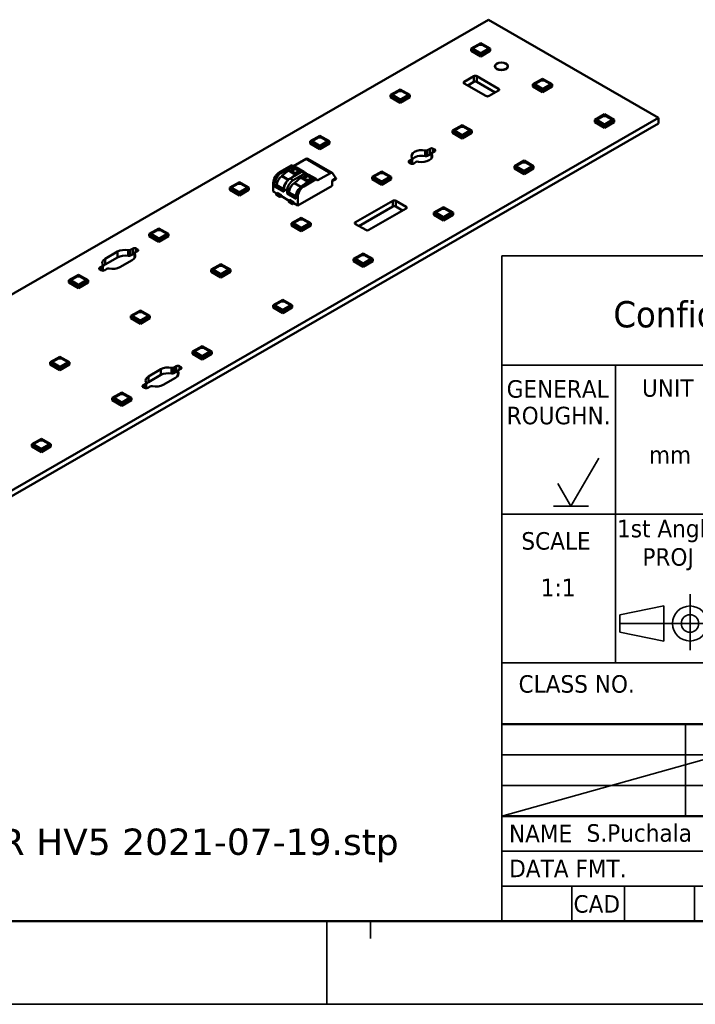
# Model space of a CAD drawing. Header units: millimetres. Extents: x 0 to 420, y 0 to 296.
# Tile 3 of 10: x 175 to 252, y 0 to 113. Entities that reach past the tile are written whole.
import ezdxf
from ezdxf.enums import TextEntityAlignment as Align

# ---------------------------------------------------------------- set-up
doc = ezdxf.new("R2010")
doc.units = ezdxf.units.MM
doc.layers.get('0').update_dxf_attribs({"lineweight": 25})
for name, color, linetype, lineweight in [('Sketch Geometry(ISO)', 7, 'Continuous', 50), ('Symbols(ISO)', 7, 'Continuous', 25), ('Visible Edges(ISO)', 7, 'Continuous', 50), ('Visible Tangent Edges(ISO)', 7, 'Continuous', 50)]:
    doc.layers.add(name, color=color, linetype=linetype, lineweight=lineweight)
doc.styles.add('LG.Philips.Title', font='verdana.ttf', dxfattribs={"width": 0.9})
doc.styles.add('Philips-tekst', font='verdana.ttf')
doc.styles.add('Text Style43', font='verdana.ttf', dxfattribs={"width": 0.9})
doc.styles.add('Text Style45', font='verdana.ttf', dxfattribs={"width": 0.9})
doc.styles.add('Text Style46', font='verdana.ttf', dxfattribs={"width": 0.9})
doc.styles.add('Text Style49', font='verdana.ttf', dxfattribs={"width": 0.9})
doc.styles.add('Text Style50', font='verdana.ttf', dxfattribs={"width": 0.9})

# ---------------------------------------------------------------- blocks, each defined once
blk = doc.blocks.new('Title Blocks Philips Lighting Electronics')
at = {"layer": 'Sketch Geometry(ISO)', "color": 7, "linetype": 'Continuous', "lineweight": 35}
for p, q in [((20, 86), (200, 86)), ((20, 86), (20, 10)), ((20, 73.5), (200, 73.5)), ((33, 39.5), (33, 73.5)), ((27.9, 57.4), (31.08, 62.9)), ((26.4, 60), (27.9, 57.4)), ((29.9, 57.4), (25.9, 57.4)), ((20, 56.5), (200, 56.5)), ((41.5, 40.97), (41.5, 47.37)), ((33.5, 45), (38.5, 46)), ((33.5, 43), (33.5, 45)), ((38.5, 46), (38.5, 42)), ((33.54, 44), (44.22, 44)), ((38.5, 42), (33.5, 43)), ((20, 39.5), (126, 39.5)), ((41, 22), (41, 32.51)), ((45, 29), (20, 29)), ((20, 22), (45, 29)), ((20, 25.5), (45, 25.5)), ((20, 18), (126, 18)), ((20, 14), (200, 14)), ((28, 10), (28, 14)), ((34, 14), (34, 10)), ((42, 10), (42, 14)), ((20, 10), (200, 10))]:
    blk.add_line(p, q, dxfattribs=at)
at = {"layer": 'Sketch Geometry(ISO)', "color": 1, "linetype": 'Continuous', "lineweight": 50, "true_color": 0xff0000}
for p, q in [((45, 32.51), (20, 32.51)), ((45, 22), (20, 22))]:
    blk.add_line(p, q, dxfattribs=at)
at = {"layer": 'Sketch Geometry(ISO)', "color": 7, "linetype": 'Continuous', "lineweight": 35}
for radius in [2, 1]:
    blk.add_circle((41.5, 44), radius, dxfattribs=at)
at = {"layer": 'Symbols(ISO)', "color": 7, "attachment_point": 7, "style": 'LG.Philips.Title'}
for s, insert, char_height in [('\\fVerdana|b0|i0;\\H3.0000;Confidential', (32.74, 77.77), 3), ('\\fVerdana|b0|i0;\\H2.0000;GENERAL', (20.55, 69.76), 2), ('\\fVerdana|b0|i0;\\H2.0000;UNIT', (36.01, 69.87), 2), ('\\fVerdana|b0|i0;\\H2.0000;ROUGHN.', (20.55, 66.72), 2), ('\\fVerdana|b0|i0;\\H2.0000;mm', (36.81, 62.27), 2), ('\\fVerdana|b0|i0;\\H2.0000;SCALE', (22.23, 52.4), 2), ('\\fVerdana|b0|i0;\\H2.0000;CLASS NO.', (21.91, 36.06), 2)]:
    blk.add_mtext(s, dxfattribs=dict(at, insert=insert, char_height=char_height))
at = {"layer": 'Symbols(ISO)', "color": 7, "char_height": 2, "style": 'LG.Philips.Title'}
for s, insert, width, attachment_point in [('\\fVerdana|b0|i0;\\H2.0000;1st Angle', (38.98, 54.56), 11.6539, 5), ('\\fVerdana|b0|i0;\\H2.0000;PROJ', (39, 51.33), 11.7551, 5), ('\\fVerdana|b0|i0;\\H2.0000; NAME', (20.03, 20.01), 9.4041, 4), ('\\fVerdana|b0|i0;\\H2.0000; DATA FMT.', (20.05, 16.02), 15.4136, 4), ('\\fVerdana|b0|i0;\\H2.0000;CAD', (28.19, 11.95), 5.6052, 4)]:
    blk.add_mtext(s, dxfattribs=dict(at, insert=insert, width=width, attachment_point=attachment_point))
at = {"layer": 'Symbols(ISO)', "color": 7, "style": 'Text Style43', "width": 0.9}
for tag, p in [('<F3_ASSEMBLY_REFERENCE_ITEM_2>', (170.5, 83.89)), ('<F3_ASSEMBLY_REFERENCE_CODE_2>', (194.41, 83.85)), ('<F3_ASSEMBLY_REFERENCE_ITEM_1>', (170.47, 79.68)), ('<F3_ASSEMBLY_REFERENCE_CODE_1>', (194.42, 79.62)), ('<F3_ROUGHNESS>', (26.51, 64.47)), ('<F3_PATTERN_NO>', (175.63, 63.29)), ('<F3_REVISION_DATE_2>', (188.97, 31.99)), ('<F3_REVISION_DATE_3>', (188.97, 27.67)), ('<F3_REVISION_DATE_4>', (188.83, 23.89)), ('<F3_CAD_INDICATION>', (24.05, 11.94))]:
    blk.add_attdef(tag, text='', height=2, dxfattribs=at).set_placement(p, align=Align.MIDDLE_CENTER)
at = {"layer": 'Symbols(ISO)', "color": 7, "width": 0.9}
for tag, p, height, style in [('<F3_LINEAR_TOLERANCE_UP>_001', (82.18, 75.73), 2, 'Text Style43'), ('<F3_ANGLE_TOLERANCE_UP>_001', (113.75, 75.81), 2, 'Text Style43'), ('<F3_SCALE>_001', (24.44, 47.11), 2, 'Text Style43'), ('<F3_REVISION_DATE_1>_001', (181.55, 35.79), 2, 'Text Style43'), ('DESCRIPTION_001', (46.9, 30.19), 3.5, 'Text Style50'), ('STOCK_NUMBER_001', (134.64, 29.22), 3, 'Text Style45'), ('Sheet_Size_001', (193.05, 18.76), 2.5, 'Text Style46'), ('DESIGNER_001', (29.68, 19.07), 2, 'Text Style43'), ('Number_of_sheets_001', (116.29, 18.98), 2, 'Text Style43'), ('<F3_TITLE_BLOCK_TYPE>_001', (134.13, 18.95), 2, 'Text Style43'), ('Sheet_number_001', (149.99, 18.95), 2, 'Text Style43'), ('<F3_LANGUAGE_NO>_001', (167.83, 19.03), 2, 'Text Style43'), ('<COST_CENTER>_001', (179.21, 19), 2, 'Text Style43'), ('<F3_PROGRAM>_001', (92.39, 14.98), 2, 'Text Style43'), ('CREATION_DATE_001', (65.8, 10.98), 2, 'Text Style43')]:
    blk.add_attdef(tag, p, '', height=height, dxfattribs=dict(at, style=style))
for tag, height, style, p in [('<F3_MATERIAL_DESCRIPTION_LINE_1>', 2, 'Text Style43', (50.92, 68.19)), ('<F3_MATERIAL_DESCRIPTION_LINE_2>', 2, 'Text Style43', (50.98, 64.52)), ('<F3_TREATMENT_DESCRIPTION_LINE_1>', 2, 'Text Style43', (51.18, 50.77)), ('<F3_TREATMENT_DESCRIPTION_LINE_2>', 2, 'Text Style43', (51.24, 46.96)), ('<F3_PRODUCT_DESCRIPTION_LINE_2>', 3.51, 'Text Style49', (47.47, 27.85))]:
    blk.add_attdef(tag, text='', height=height, dxfattribs=dict(at, style=style)).set_placement(p, align=Align.TOP_LEFT)
at = {"layer": 'Symbols(ISO)', "color": 7, "style": 'Text Style43', "width": 0.9}
for tag, p in [('<F3_SUPERSEEDS>', (71.01, 20.01)), ('<F3_DATA_FORMAT>', (35.88, 15.98)), ('<F3_PLATFORM>', (150.91, 15.97)), ('<F3_CHECK_NAME>', (51.65, 12))]:
    blk.add_attdef(tag, text='', height=2, dxfattribs=at).set_placement(p, align=Align.MIDDLE_LEFT)
blk = doc.blocks.new('Borders A3')
at = {"layer": 'Sketch Geometry(ISO)', "color": 1, "linetype": 'Continuous', "lineweight": 50, "true_color": 0xff0000}
blk.add_line((20, 10), (410, 10), dxfattribs=at)
at = {"layer": 'Sketch Geometry(ISO)', "color": 7, "linetype": 'Continuous', "lineweight": 35}
for p, q in [((210, 0.5), (210, 10)), ((215, 10), (215, 8)), ((0.5, 0.5), (419.5, 0.5))]:
    blk.add_line(p, q, dxfattribs=at)

msp = doc.modelspace()

# ---------------------------------------------------------------- linework, layer by layer
at = {"layer": 'Visible Edges(ISO)'}
for p, q in [((228.466, 112.974), (129.471, 55.967)), ((247.912, 101.776), (228.466, 112.974)), ((227.583, 110.308), (226.486, 109.677)), ((228.679, 109.677), (227.583, 110.308)), ((226.486, 109.677), (227.583, 109.046)), ((226.486, 109.411), (226.486, 109.677)), ((227.583, 108.78), (226.486, 109.411)), ((227.583, 109.046), (228.679, 109.677)), ((228.679, 109.411), (227.583, 108.78)), ((228.679, 109.411), (228.679, 109.677)), ((227.583, 108.78), (227.583, 109.046)), ((229.201, 107.64), (229.201, 107.654)), ((230.701, 107.64), (230.701, 107.654)), ((225.709, 105.889), (226.805, 106.52)), ((226.805, 105.866), (226.1, 105.46)), ((227.158, 106.52), (229.633, 105.095)), ((229.242, 104.666), (227.158, 105.866)), ((234.654, 106.236), (233.558, 105.605)), ((235.75, 105.605), (234.654, 106.236)), ((218.39, 105.014), (217.294, 104.383)), ((219.486, 104.383), (218.39, 105.014)), ((228.184, 104.26), (225.709, 105.685)), ((229.633, 104.891), (228.537, 104.26)), ((233.558, 105.605), (234.654, 104.974)), ((233.558, 105.339), (233.558, 105.605)), ((234.654, 104.708), (233.558, 105.339)), ((234.654, 104.974), (235.75, 105.605)), ((235.75, 105.339), (234.654, 104.708)), ((234.654, 104.708), (234.654, 104.974)), ((235.75, 105.339), (235.75, 105.605)), ((217.294, 104.383), (218.39, 103.752)), ((217.294, 104.118), (217.294, 104.383)), ((218.39, 103.486), (217.294, 104.118)), ((218.39, 103.752), (219.486, 104.383)), ((219.486, 104.118), (218.39, 103.486)), ((218.39, 103.486), (218.39, 103.752)), ((219.486, 104.118), (219.486, 104.383)), ((148.917, 44.769), (247.912, 101.776)), ((241.725, 102.164), (240.629, 101.533)), ((240.629, 101.533), (241.725, 100.902)), ((240.629, 101.267), (240.629, 101.533)), ((241.725, 100.636), (240.629, 101.267)), ((242.821, 101.533), (241.725, 102.164)), ((241.725, 100.902), (242.821, 101.533)), ((242.821, 101.267), (241.725, 100.636)), ((242.821, 101.267), (242.821, 101.533)), ((247.912, 101.776), (247.912, 101.122)), ((247.912, 101.122), (148.917, 44.115)), ((225.461, 100.943), (224.365, 100.311)), ((224.365, 100.311), (225.461, 99.68)), ((224.365, 100.046), (224.365, 100.311)), ((226.557, 100.311), (225.461, 100.943)), ((225.461, 99.68), (226.557, 100.311)), ((226.557, 100.046), (226.557, 100.311)), ((241.725, 100.636), (241.725, 100.902)), ((209.198, 99.721), (208.102, 99.09)), ((208.102, 99.09), (209.198, 98.459)), ((208.102, 98.824), (208.102, 99.09)), ((210.294, 99.09), (209.198, 99.721)), ((209.198, 98.459), (210.294, 99.09)), ((210.294, 98.824), (210.294, 99.09)), ((225.461, 99.415), (224.365, 100.046)), ((226.557, 100.046), (225.461, 99.415)), ((225.461, 99.415), (225.461, 99.68)), ((209.198, 98.193), (208.102, 98.824)), ((210.294, 98.824), (209.198, 98.193)), ((209.198, 98.193), (209.198, 98.459)), ((221.515, 98.079), (221.793, 98.239)), ((222.323, 97.933), (222.046, 97.773)), ((222.147, 98.239), (222.323, 98.137)), ((207.624, 97.069), (206.193, 96.245)), ((207.812, 97.088), (210.605, 95.479)), ((219.407, 96.864), (219.684, 97.024)), ((219.758, 96.517), (219.758, 97.126)), ((221.793, 97.585), (221.515, 97.425)), ((221.972, 97.152), (221.972, 97.672)), ((232.532, 96.871), (231.436, 96.239)), ((233.628, 96.239), (232.532, 96.871)), ((205.925, 96.315), (204.584, 95.543)), ((204.743, 95.451), (206.084, 96.224)), ((205.604, 95.744), (204.876, 95.121)), ((205.797, 95.844), (205.604, 95.744)), ((205.604, 95.744), (206.382, 95.296)), ((205.797, 95.844), (205.958, 95.752)), ((207.145, 95.613), (205.804, 94.841)), ((206.016, 95.865), (205.894, 95.788)), ((206.044, 95.985), (206.016, 95.865)), ((206.016, 95.865), (206.239, 95.737)), ((206.223, 96.1), (206.044, 95.985)), ((206.044, 95.985), (206.208, 95.89)), ((206.05, 96.328), (206.209, 96.236)), ((206.237, 96.21), (206.278, 96.152)), ((206.277, 96.107), (207.055, 95.659)), ((206.44, 96.122), (207.359, 95.593)), ((206.657, 95.632), (206.822, 95.537)), ((206.822, 95.537), (207.001, 95.652)), ((207.076, 95.617), (207.078, 95.574)), ((207.27, 95.625), (207.623, 95.422)), ((216.269, 95.649), (215.173, 95.018)), ((217.365, 95.018), (216.269, 95.649)), ((219.583, 96.559), (219.407, 96.661)), ((220.215, 96.719), (219.937, 96.559)), ((231.436, 96.239), (232.532, 95.608)), ((231.436, 95.974), (231.436, 96.239)), ((232.532, 95.343), (231.436, 95.974)), ((232.532, 95.608), (233.628, 96.239)), ((233.628, 95.974), (232.532, 95.343)), ((232.532, 95.343), (232.532, 95.608)), ((233.628, 95.974), (233.628, 96.239)), ((205.945, 94.922), (206.382, 95.296)), ((206.157, 94.637), (207.498, 95.409)), ((207.018, 94.93), (206.29, 94.306)), ((206.382, 95.296), (206.575, 95.396)), ((206.415, 95.488), (206.575, 95.396)), ((206.571, 95.546), (206.794, 95.418)), ((206.575, 95.396), (206.616, 95.308)), ((206.686, 95.349), (206.794, 95.418)), ((206.794, 95.418), (206.822, 95.537)), ((207.212, 95.029), (207.018, 94.93)), ((207.018, 94.93), (207.796, 94.482)), ((207.212, 95.029), (207.372, 94.937)), ((208.559, 94.799), (207.218, 94.026)), ((207.43, 95.051), (207.309, 94.974)), ((207.359, 94.107), (207.796, 94.482)), ((207.377, 93.935), (208.718, 94.707)), ((207.458, 95.171), (207.43, 95.051)), ((207.43, 95.051), (207.654, 94.923)), ((207.638, 95.285), (207.458, 95.171)), ((207.458, 95.171), (207.623, 95.076)), ((207.652, 95.395), (207.692, 95.337)), ((207.691, 95.292), (208.469, 94.845)), ((207.796, 94.482), (207.989, 94.582)), ((207.829, 94.674), (207.989, 94.582)), ((207.854, 95.308), (208.773, 94.779)), ((207.985, 94.732), (208.208, 94.603)), ((207.989, 94.582), (208.03, 94.494)), ((208.071, 94.818), (208.236, 94.723)), ((208.1, 94.534), (208.208, 94.603)), ((208.208, 94.603), (208.236, 94.723)), ((208.236, 94.723), (208.415, 94.837)), ((208.49, 94.803), (208.492, 94.76)), ((208.684, 94.811), (208.843, 94.719)), ((208.871, 94.693), (208.912, 94.635)), ((208.973, 94.629), (210.417, 95.461)), ((210.594, 94.612), (211.045, 94.872)), ((210.988, 94.738), (210.594, 94.512)), ((210.594, 94.612), (210.594, 94.009)), ((210.63, 94.518), (210.594, 94.498)), ((210.642, 94.539), (210.63, 94.518)), ((210.647, 95.44), (211.045, 94.872)), ((215.173, 95.018), (216.269, 94.387)), ((215.173, 94.752), (215.173, 95.018)), ((216.269, 94.121), (215.173, 94.752)), ((216.269, 94.387), (217.365, 95.018)), ((217.365, 94.752), (216.269, 94.121)), ((217.365, 94.752), (217.365, 95.018)), ((200.005, 94.427), (198.909, 93.796)), ((198.909, 93.796), (200.005, 93.165)), ((198.909, 93.531), (198.909, 93.796)), ((200.005, 92.899), (198.909, 93.531)), ((201.101, 93.796), (200.005, 94.427)), ((200.005, 93.165), (201.101, 93.796)), ((201.101, 93.531), (200.005, 92.899)), ((201.101, 93.531), (201.101, 93.796)), ((203.877, 94.318), (203.877, 93.358)), ((203.877, 93.358), (204.301, 93.114)), ((204.036, 93.92), (204.036, 94.227)), ((204.283, 94.063), (204.036, 93.92)), ((205.097, 93.309), (204.036, 93.92)), ((204.283, 94.063), (204.283, 93.982)), ((205.097, 93.472), (204.99, 93.411)), ((205.061, 93.534), (205.061, 93.615)), ((205.097, 93.616), (205.097, 93.309)), ((205.45, 93.106), (205.45, 93.412)), ((210.594, 94.009), (206.67, 91.749)), ((216.269, 94.121), (216.269, 94.387)), ((200.005, 92.899), (200.005, 93.165)), ((204.39, 93.165), (204.213, 93.063)), ((204.213, 93.063), (204.213, 93.001)), ((204.637, 92.818), (204.213, 93.063)), ((204.213, 93.001), (204.266, 92.971)), ((204.213, 93.001), (204.637, 92.757)), ((204.266, 92.971), (204.69, 92.726)), ((204.319, 93.205), (204.814, 92.92)), ((204.319, 93.124), (204.319, 93.205)), ((204.637, 92.818), (204.814, 92.92)), ((204.637, 92.757), (204.637, 92.818)), ((204.69, 92.726), (204.637, 92.757)), ((204.832, 92.808), (204.69, 92.726)), ((204.814, 92.92), (204.814, 92.818)), ((204.814, 92.818), (205.715, 92.299)), ((205.698, 93.248), (205.45, 93.106)), ((206.511, 92.495), (205.45, 93.106)), ((205.804, 92.35), (205.627, 92.248)), ((205.627, 92.248), (205.627, 92.187)), ((206.051, 92.004), (205.627, 92.248)), ((205.698, 93.249), (205.698, 93.167)), ((205.733, 92.391), (206.228, 92.106)), ((205.733, 92.309), (205.733, 92.391)), ((206.511, 92.658), (206.405, 92.597)), ((206.475, 92.719), (206.475, 92.801)), ((206.511, 92.802), (206.511, 92.495)), ((206.67, 91.749), (206.67, 92.71)), ((213.272, 89.835), (217.524, 92.283)), ((217.877, 92.283), (219.053, 91.607)), ((205.627, 92.187), (205.68, 92.156)), ((205.627, 92.187), (206.051, 91.943)), ((205.68, 92.156), (206.104, 91.912)), ((206.051, 92.004), (206.228, 92.106)), ((206.051, 91.943), (206.051, 92.004)), ((206.104, 91.912), (206.051, 91.943)), ((206.246, 91.993), (206.104, 91.912)), ((206.228, 92.106), (206.228, 92.004)), ((206.228, 92.004), (206.67, 91.749)), ((217.524, 91.629), (213.664, 89.406)), ((219.053, 91.403), (214.802, 88.955)), ((218.662, 91.178), (217.877, 91.629)), ((223.34, 91.577), (222.244, 90.946)), ((224.436, 90.946), (223.34, 91.577)), ((207.076, 90.355), (205.98, 89.724)), ((208.172, 89.724), (207.076, 90.355)), ((222.244, 90.946), (223.34, 90.315)), ((222.244, 90.68), (222.244, 90.946)), ((223.34, 90.049), (222.244, 90.68)), ((223.34, 90.315), (224.436, 90.946)), ((224.436, 90.68), (223.34, 90.049)), ((223.34, 90.049), (223.34, 90.315)), ((224.436, 90.68), (224.436, 90.946)), ((190.813, 89.134), (189.717, 88.503)), ((191.909, 88.503), (190.813, 89.134)), ((205.98, 89.724), (207.076, 89.093)), ((205.98, 89.459), (205.98, 89.724)), ((207.076, 88.827), (205.98, 89.459)), ((207.076, 89.093), (208.172, 89.724)), ((208.172, 89.459), (207.076, 88.827)), ((207.076, 88.827), (207.076, 89.093)), ((208.172, 89.459), (208.172, 89.724)), ((214.448, 88.955), (213.272, 89.632)), ((189.717, 88.503), (190.813, 87.872)), ((189.717, 88.237), (189.717, 88.503)), ((190.813, 87.606), (189.717, 88.237)), ((190.813, 87.872), (191.909, 88.503)), ((191.909, 88.237), (190.813, 87.606)), ((190.813, 87.606), (190.813, 87.872)), ((191.909, 88.237), (191.909, 88.503)), ((187.574, 86.677), (187.852, 86.837)), ((188.206, 86.837), (188.382, 86.735)), ((184.67, 85.667), (186.084, 86.481)), ((186.084, 85.827), (184.67, 85.013)), ((187.764, 85.514), (186.349, 84.699)), ((187.852, 86.183), (187.574, 86.023)), ((188.031, 85.75), (188.031, 86.27)), ((188.382, 86.532), (188.104, 86.372)), ((214.147, 86.283), (213.051, 85.652)), ((213.051, 85.652), (214.147, 85.021)), ((213.051, 85.387), (213.051, 85.652)), ((215.244, 85.652), (214.147, 86.283)), ((214.147, 85.021), (215.244, 85.652)), ((215.244, 85.387), (215.244, 85.652)), ((184.051, 84.649), (184.329, 84.809)), ((184.228, 84.343), (184.051, 84.445)), ((184.402, 84.301), (184.402, 84.91)), ((184.859, 84.503), (184.582, 84.343)), ((197.884, 85.062), (196.788, 84.431)), ((196.788, 84.431), (197.884, 83.8)), ((196.788, 84.165), (196.788, 84.431)), ((198.98, 84.431), (197.884, 85.062)), ((197.884, 83.8), (198.98, 84.431)), ((198.98, 84.165), (198.98, 84.431)), ((214.147, 84.755), (213.051, 85.387)), ((215.244, 85.387), (214.147, 84.755)), ((214.147, 84.755), (214.147, 85.021)), ((181.621, 83.84), (180.525, 83.209)), ((182.717, 83.209), (181.621, 83.84)), ((197.884, 83.534), (196.788, 84.165)), ((198.98, 84.165), (197.884, 83.534)), ((197.884, 83.534), (197.884, 83.8)), ((180.525, 83.209), (181.621, 82.578)), ((180.525, 82.943), (180.525, 83.209)), ((181.621, 82.312), (180.525, 82.943)), ((181.621, 82.578), (182.717, 83.209)), ((182.717, 82.943), (181.621, 82.312)), ((181.621, 82.312), (181.621, 82.578)), ((182.717, 82.943), (182.717, 83.209)), ((204.955, 80.99), (203.859, 80.359)), ((206.051, 80.359), (204.955, 80.99)), ((203.859, 80.359), (204.955, 79.728)), ((203.859, 80.093), (203.859, 80.359)), ((204.955, 79.462), (203.859, 80.093)), ((204.955, 79.728), (206.051, 80.359)), ((206.051, 80.093), (204.955, 79.462)), ((206.051, 80.093), (206.051, 80.359)), ((188.692, 79.768), (187.596, 79.137)), ((187.596, 79.137), (188.692, 78.506)), ((187.596, 78.871), (187.596, 79.137)), ((188.692, 78.24), (187.596, 78.871)), ((189.788, 79.137), (188.692, 79.768)), ((188.692, 78.506), (189.788, 79.137)), ((189.788, 78.871), (188.692, 78.24)), ((189.788, 78.871), (189.788, 79.137)), ((204.955, 79.462), (204.955, 79.728)), ((188.692, 78.24), (188.692, 78.506)), ((195.763, 75.696), (194.667, 75.065)), ((196.859, 75.065), (195.763, 75.696)), ((179.499, 74.475), (178.403, 73.844)), ((180.595, 73.844), (179.499, 74.475)), ((194.667, 75.065), (195.763, 74.434)), ((194.667, 74.8), (194.667, 75.065)), ((195.763, 74.168), (194.667, 74.8)), ((195.763, 74.434), (196.859, 75.065)), ((196.859, 74.8), (195.763, 74.168)), ((195.763, 74.168), (195.763, 74.434)), ((196.859, 74.8), (196.859, 75.065)), ((178.403, 73.844), (179.499, 73.212)), ((178.403, 73.578), (178.403, 73.844)), ((179.499, 72.947), (178.403, 73.578)), ((179.499, 73.212), (180.595, 73.844)), ((180.595, 73.578), (179.499, 72.947)), ((179.499, 72.947), (179.499, 73.212)), ((180.595, 73.578), (180.595, 73.844)), ((192.524, 73.24), (192.802, 73.4)), ((193.155, 73.4), (193.332, 73.298)), ((189.62, 72.229), (191.034, 73.043)), ((191.034, 72.389), (189.62, 71.575)), ((192.713, 72.076), (191.299, 71.262)), ((192.802, 72.746), (192.524, 72.586)), ((192.981, 72.313), (192.981, 72.833)), ((193.332, 73.094), (193.054, 72.934)), ((189.001, 71.211), (189.279, 71.371)), ((189.178, 70.906), (189.001, 71.008)), ((189.352, 70.864), (189.352, 71.473)), ((189.809, 71.066), (189.531, 70.906)), ((186.57, 70.403), (185.474, 69.772)), ((185.474, 69.772), (186.57, 69.141)), ((185.474, 69.506), (185.474, 69.772)), ((187.666, 69.772), (186.57, 70.403)), ((186.57, 69.141), (187.666, 69.772)), ((187.666, 69.506), (187.666, 69.772)), ((186.57, 68.875), (185.474, 69.506)), ((187.666, 69.506), (186.57, 68.875)), ((186.57, 68.875), (186.57, 69.141)), ((177.378, 65.109), (176.282, 64.478)), ((176.282, 64.478), (177.378, 63.847)), ((176.282, 64.212), (176.282, 64.478)), ((177.378, 63.581), (176.282, 64.212)), ((178.474, 64.478), (177.378, 65.109)), ((177.378, 63.847), (178.474, 64.478)), ((178.474, 64.212), (177.378, 63.581)), ((178.474, 64.212), (178.474, 64.478)), ((177.378, 63.581), (177.378, 63.847))]:
    msp.add_line(p, q, dxfattribs=at)
for major_axis in [(-0.75, 0), (-0.724, 0)]:
    msp.add_ellipse((229.951, 107.654), major_axis=major_axis, ratio=0.5758617, dxfattribs=at)
for centre, major_axis, ratio, start_param, end_param in [((229.951, 107.64), (0.75, 0), 0.5758617, 3.1415927, 6.2831853), ((225.885, 105.787), (-0.25, 0), 0.5758617, 5.4977871, 7.0685835), ((226.981, 106.418), (0.25, 0), 0.5758617, 0.7853982, 2.3561945), ((226.981, 105.764), (-0.25, 0), 0.5758617, 3.9269908, 5.4977871), ((229.456, 104.993), (0.25, 0), 0.5758617, 5.4977871, 7.0685835), ((228.36, 104.362), (-0.25, 0), 0.5758617, 0.7853982, 2.3561945), ((220.865, 97.399), (-1.188, 0), 0.5758617, 4.3767877, 6.6187866), ((221.338, 98.181), (0.25, 0), 0.5758617, 4.3767877, 5.4977871), ((221.97, 98.137), (0.25, 0), 0.5758617, 0.7853982, 2.3561945), ((222.147, 98.035), (0.25, 0), 0.5758617, 5.4977871, 7.0685835), ((207.624, 96.763), (0.187, 0.325), 0.5780931, 0, 0.7834645), ((219.583, 96.763), (-0.25, 0), 0.5758617, 5.4977871, 7.0685835), ((219.508, 97.126), (0.25, 0), 0.5758617, 5.4977871, 6.6187866), ((220.865, 96.745), (-1.187, 0), 0.5758617, 4.3767877, 5.9135736), ((220.392, 96.617), (-0.25, 0), 0.5758617, 4.3767877, 5.4977871), ((220.865, 97.399), (1.188, 0), 0.5758617, 4.3767877, 6.6187866), ((221.338, 97.526), (-0.25, 0), 0.5758617, 1.235195, 2.3561945), ((221.97, 97.483), (-0.25, 0), 0.5758617, 4.7025846, 5.4977871), ((222.222, 97.672), (-0.25, 0), 0.5758617, 5.4977871, 6.6187866), ((206.299, 95.678), (-0.36, 0.016), 0.5448174, 5.9802177, 8.206446), ((205.925, 96.111), (0.125, 0.217), 0.5780931, 0, 0.7834645), ((206.163, 95.671), (0.244, -0.229), 0.3071304, 4.0525725, 4.5867048), ((206.316, 95.585), (-0.266, -0.012), 0.6053276, 4.9779658, 5.9568075), ((206.084, 96.019), (0.125, 0.217), 0.5780931, 6.0194522, 7.0666498), ((206.312, 95.684), (0.36, 0.017), 0.6053276, 5.9654636, 8.1167421), ((206.454, 95.856), (-0.072, 0.326), 0.7211989, 1.3065605, 1.7800877), ((206.227, 96.02), (0.0499, 0.0867), 0.5780931, 0, 0.8358243), ((206.339, 96.228), (-0.0499, -0.0867), 0.5780931, 6.0194522, 6.4511701), ((206.369, 96.082), (0.1, 0), 0.5758617, 0.7853982, 1.7407148), ((206.454, 95.856), (0.072, -0.326), 0.7211989, 0.1944221, 0.6679494), ((207.005, 95.572), (0.0499, 0.0867), 0.5780931, 5.5482133, 7.1190096), ((207.145, 95.409), (0.125, 0.217), 0.5780931, 0, 0.7834645), ((219.76, 96.661), (-0.25, 0), 0.5758617, 0.7853982, 2.3561945), ((204.584, 94.726), (-0.499, -0.867), 0.5780931, 3.9250571, 5.4958534), ((204.743, 94.634), (0.499, 0.867), 0.5780931, 0.7834645, 2.3542608), ((204.902, 94.42), (-0.437, -0.758), 0.5780931, 3.9872255, 5.4958534), ((204.761, 94.484), (0.312, 0.542), 0.5780931, 1.1808363, 2.0679825), ((204.859, 95.19), (-0.0499, -0.0867), 0.5780931, 0.845633, 1.0215604), ((205.804, 94.023), (-0.499, -0.867), 0.5780931, 3.9250571, 5.4958534), ((206.157, 93.82), (0.499, 0.867), 0.5780931, 0.7834645, 2.3542608), ((206.316, 95.585), (0.266, 0.012), 0.6053276, 5.2935215, 5.9626472), ((207.713, 94.863), (-0.36, 0.016), 0.5448174, 5.9802177, 8.206446), ((207.289, 95.552), (0.1, 0), 0.5758617, 0.0814153, 0.7853982), ((207.577, 94.856), (0.244, -0.229), 0.3071304, 4.0525725, 4.5867048), ((207.731, 94.771), (-0.266, -0.012), 0.6053276, 4.9779658, 5.9568075), ((207.498, 95.205), (0.125, 0.217), 0.5780931, 6.0194522, 7.0666498), ((207.726, 94.87), (0.36, 0.017), 0.6053276, 5.9654636, 8.1167421), ((207.869, 95.041), (-0.072, 0.326), 0.7211989, 1.3065605, 1.7800877), ((207.641, 95.206), (0.0499, 0.0867), 0.5780931, 0, 0.8358243), ((207.754, 95.413), (-0.0499, -0.0867), 0.5780931, 6.0194522, 6.4511701), ((207.784, 95.267), (0.1, 0), 0.5758617, 0.7853982, 1.7407148), ((207.731, 94.771), (0.266, 0.012), 0.6053276, 5.2935215, 5.9626472), ((207.869, 95.041), (0.072, -0.326), 0.7211989, 0.1944221, 0.6679494), ((208.419, 94.758), (0.0499, 0.0867), 0.5780931, 5.5482133, 7.1190096), ((208.559, 94.594), (0.125, 0.217), 0.5780931, 0, 0.7834645), ((208.718, 94.503), (0.125, 0.217), 0.5780931, 6.0194522, 7.0666498), ((208.703, 94.738), (0.1, 0), 0.5758617, 0.0814153, 0.7853982), ((208.973, 94.711), (-0.0499, -0.0867), 0.5780931, 6.0194522, 7.0666498), ((210.417, 95.154), (0.187, 0.325), 0.5780931, 6.0194522, 7.0666498), ((210.155, 95.528), (0.883, -0.757), 0.2197438, 0.123571, 0.3235439), ((204.213, 93.941), (-0.0499, -0.0867), 0.5780931, 0.7834645, 2.3542608), ((204.99, 93.493), (0.0499, 0.0867), 0.5780931, 3.9250571, 5.4958534), ((205.68, 93.972), (0.437, 0.758), 0.5780931, 1.3628871, 2.3542608), ((206.316, 93.605), (-0.437, -0.758), 0.5780931, 3.9872255, 5.4958534), ((206.175, 93.67), (0.312, 0.542), 0.5780931, 1.1808363, 2.0679825), ((206.273, 94.376), (-0.0499, -0.0867), 0.5780931, 0.845633, 1.0215604), ((207.094, 93.157), (0.437, 0.758), 0.5780931, 1.3628871, 2.3542608), ((207.218, 93.209), (-0.499, -0.867), 0.5780931, 3.9250571, 5.4958534), ((207.377, 93.117), (0.499, 0.867), 0.5780931, 0.7834645, 2.3542608), ((205.627, 93.126), (-0.0499, -0.0867), 0.5780931, 0.7834645, 2.3542608), ((206.405, 92.678), (0.0499, 0.0867), 0.5780931, 3.9250571, 5.4958534), ((217.701, 92.182), (0.25, 0), 0.5758617, 0.7853982, 2.3561945), ((217.701, 91.528), (-0.25, 0), 0.5758617, 3.9269908, 5.4977871), ((218.876, 91.505), (0.25, 0), 0.5758617, 5.4977871, 7.0685835), ((213.449, 89.733), (-0.25, 0), 0.5758617, 5.4977871, 7.0685835), ((214.625, 89.056), (-0.25, 0), 0.5758617, 0.7853982, 2.3561945), ((186.924, 85.997), (1.187, 0), 0.5758617, 1.235195, 2.3561945), ((187.397, 86.779), (0.25, 0), 0.5758617, 4.3767877, 5.4977871), ((188.029, 86.735), (0.25, 0), 0.5758617, 0.7853982, 2.3561945), ((188.206, 86.634), (0.25, 0), 0.5758617, 5.4977871, 7.0685835), ((185.51, 85.183), (-1.187, 0), 0.5758617, 5.4977871, 6.6187866), ((186.924, 85.343), (-1.187, 0), 0.5758617, 4.3767877, 5.4977871), ((187.397, 86.125), (-0.25, 0), 0.5758617, 1.235195, 2.3561945), ((186.924, 85.997), (1.187, 0), 0.5758617, 5.4977871, 6.6187866), ((188.029, 86.081), (-0.25, 0), 0.5758617, 4.7025846, 5.4977871), ((188.281, 86.27), (-0.25, 0), 0.5758617, 5.4977871, 6.6187866), ((184.228, 84.547), (-0.25, 0), 0.5758617, 5.4977871, 7.0685835), ((184.152, 84.91), (0.25, 0), 0.5758617, 5.4977871, 6.6187866), ((185.51, 84.529), (-1.187, 0), 0.5758617, 5.4977871, 5.9135736), ((185.036, 84.401), (-0.25, 0), 0.5758617, 4.3767877, 5.4977871), ((185.51, 85.183), (-1.187, 0), 0.5758617, 1.235195, 2.3561945), ((184.405, 84.445), (-0.25, 0), 0.5758617, 0.7853982, 2.3561945), ((191.874, 72.56), (1.187, 0), 0.5758617, 1.235195, 2.3561945), ((192.347, 73.342), (0.25, 0), 0.5758617, 4.3767877, 5.4977871), ((192.978, 73.298), (0.25, 0), 0.5758617, 0.7853982, 2.3561945), ((193.155, 73.196), (0.25, 0), 0.5758617, 5.4977871, 7.0685835), ((190.459, 71.746), (-1.187, 0), 0.5758617, 5.4977871, 6.6187866), ((191.874, 71.906), (-1.187, 0), 0.5758617, 4.3767877, 5.4977871), ((192.347, 72.688), (-0.25, 0), 0.5758617, 1.235195, 2.3561945), ((191.874, 72.56), (1.187, 0), 0.5758617, 5.4977871, 6.6187866), ((192.978, 72.644), (-0.25, 0), 0.5758617, 4.7025846, 5.4977871), ((193.231, 72.833), (-0.25, 0), 0.5758617, 5.4977871, 6.6187866), ((189.178, 71.109), (-0.25, 0), 0.5758617, 5.4977871, 7.0685835), ((189.355, 71.008), (-0.25, 0), 0.5758617, 0.7853982, 2.3561945), ((189.102, 71.473), (0.25, 0), 0.5758617, 5.4977871, 6.6187866), ((190.459, 71.092), (-1.187, 0), 0.5758617, 5.4977871, 5.9135736), ((189.986, 70.964), (-0.25, 0), 0.5758617, 4.3767877, 5.4977871), ((190.459, 71.746), (-1.187, 0), 0.5758617, 1.235195, 2.3561945)]:
    msp.add_ellipse(centre, major_axis=major_axis, ratio=ratio, start_param=start_param, end_param=end_param, dxfattribs=at)
for points, knots in [([(206.299, 96.137), (206.301, 96.137), (206.303, 96.137), (206.31, 96.136), (206.317, 96.136), (206.332, 96.136), (206.34, 96.137), (206.349, 96.138), (206.351, 96.138), (206.352, 96.138)], [0.018300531, 0.018300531, 0.018300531, 0.018300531, 0.020162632, 0.020162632, 0.025000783, 0.025000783, 0.029838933, 0.029838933, 0.03080299, 0.03080299, 0.03080299, 0.03080299]), ([(207.713, 95.323), (207.715, 95.323), (207.717, 95.322), (207.724, 95.321), (207.731, 95.321), (207.746, 95.322), (207.754, 95.323), (207.763, 95.324), (207.765, 95.324), (207.767, 95.324)], [0.018300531, 0.018300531, 0.018300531, 0.018300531, 0.020162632, 0.020162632, 0.025000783, 0.025000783, 0.029838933, 0.029838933, 0.03080299, 0.03080299, 0.03080299, 0.03080299]), ([(211.052, 94.801), (211.051, 94.798), (211.051, 94.796), (211.043, 94.778), (211.02, 94.757), (210.988, 94.738)], [0.078278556, 0.078278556, 0.078278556, 0.078278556, 0.083769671, 0.083769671, 0.121368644, 0.121368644, 0.121368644, 0.121368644])]:
    msp.add_open_spline(points, degree=3, knots=knots, dxfattribs=at)
at = {"layer": 'Visible Tangent Edges(ISO)'}
for p, q in [((226.734, 109.718), (227.406, 110.104)), ((227.512, 109.188), (226.734, 109.636)), ((227.406, 110.104), (227.759, 110.104)), ((228.431, 109.636), (227.653, 109.188)), ((227.759, 110.104), (228.431, 109.718)), ((225.709, 105.889), (225.709, 105.685)), ((226.805, 106.52), (226.805, 105.866)), ((227.158, 106.52), (227.158, 105.866)), ((233.805, 105.646), (234.477, 106.032)), ((234.477, 106.032), (234.83, 106.032)), ((234.83, 106.032), (235.502, 105.646)), ((217.542, 104.424), (218.213, 104.811)), ((218.213, 104.811), (218.567, 104.811)), ((218.567, 104.811), (219.239, 104.424)), ((229.633, 104.891), (229.633, 105.095)), ((234.583, 105.116), (233.805, 105.564)), ((235.502, 105.564), (234.724, 105.116)), ((218.319, 103.895), (217.542, 104.343)), ((219.239, 104.343), (218.461, 103.895)), ((240.876, 101.574), (241.548, 101.961)), ((241.654, 101.044), (240.876, 101.492)), ((241.548, 101.961), (241.901, 101.961)), ((242.573, 101.492), (241.795, 101.044)), ((241.901, 101.961), (242.573, 101.574)), ((224.613, 100.352), (225.284, 100.739)), ((225.39, 99.823), (224.613, 100.271)), ((225.284, 100.739), (225.638, 100.739)), ((226.31, 100.271), (225.532, 99.823)), ((225.638, 100.739), (226.31, 100.352)), ((208.349, 99.13), (209.021, 99.517)), ((209.127, 98.601), (208.349, 99.049)), ((209.021, 99.517), (209.375, 99.517)), ((210.046, 99.049), (209.268, 98.601)), ((209.375, 99.517), (210.046, 99.13)), ((221.256, 98.045), (221.256, 97.391)), ((221.515, 98.079), (221.515, 97.425)), ((221.793, 98.239), (221.793, 97.585)), ((222.147, 98.239), (222.147, 97.832)), ((222.323, 98.137), (222.323, 97.933)), ((207.624, 97.069), (210.417, 95.461)), ((219.407, 96.864), (219.407, 96.661)), ((219.684, 96.524), (219.684, 97.024)), ((221.986, 97.624), (221.986, 97.174)), ((205.925, 96.315), (206.084, 96.224)), ((206.223, 96.1), (207.001, 95.652)), ((206.243, 96.201), (206.352, 96.138)), ((206.299, 96.094), (206.299, 96.137)), ((206.44, 96.013), (206.44, 96.122)), ((207.145, 95.613), (207.498, 95.409)), ((231.684, 96.28), (232.355, 96.667)), ((232.462, 95.751), (231.684, 96.199)), ((232.355, 96.667), (232.709, 96.667)), ((233.381, 96.199), (232.603, 95.751)), ((232.709, 96.667), (233.381, 96.28)), ((204.584, 95.543), (204.743, 95.451)), ((204.864, 95.111), (205.599, 94.688)), ((204.876, 95.121), (205.61, 94.698)), ((205.804, 94.841), (206.157, 94.637)), ((207.359, 95.574), (207.359, 95.593)), ((207.638, 95.285), (208.415, 94.837)), ((207.658, 95.387), (207.767, 95.324)), ((207.713, 95.28), (207.713, 95.323)), ((207.854, 95.199), (207.854, 95.308)), ((208.559, 94.799), (208.718, 94.707)), ((208.773, 94.759), (208.773, 94.779)), ((208.877, 94.684), (208.973, 94.629)), ((215.42, 95.059), (216.092, 95.445)), ((216.198, 94.529), (215.42, 94.977)), ((216.092, 95.445), (216.446, 95.445)), ((217.117, 94.977), (216.34, 94.529)), ((216.446, 95.445), (217.117, 95.059)), ((199.157, 93.837), (199.829, 94.224)), ((199.935, 93.308), (199.157, 93.756)), ((199.829, 94.224), (200.182, 94.224)), ((200.854, 93.756), (200.076, 93.308)), ((200.182, 94.224), (200.854, 93.837)), ((203.877, 94.318), (204.036, 94.227)), ((204.99, 93.411), (204.213, 93.859)), ((204.283, 94.063), (205.061, 93.615)), ((204.283, 93.982), (205.061, 93.534)), ((205.097, 93.616), (205.45, 93.412)), ((206.278, 94.297), (207.013, 93.874)), ((206.29, 94.306), (207.024, 93.884)), ((207.218, 94.026), (207.377, 93.935)), ((206.405, 92.597), (205.627, 93.045)), ((205.698, 93.249), (206.475, 92.801)), ((205.698, 93.167), (206.475, 92.719)), ((206.511, 92.802), (206.67, 92.71)), ((217.524, 92.283), (217.524, 91.629)), ((217.877, 92.283), (217.877, 91.629)), ((219.053, 91.607), (219.053, 91.403)), ((222.491, 90.987), (223.163, 91.373)), ((223.163, 91.373), (223.517, 91.373)), ((223.517, 91.373), (224.188, 90.987)), ((206.228, 89.765), (206.9, 90.152)), ((206.9, 90.152), (207.253, 90.152)), ((207.253, 90.152), (207.925, 89.765)), ((223.269, 90.457), (222.491, 90.905)), ((224.188, 90.905), (223.411, 90.457)), ((189.964, 88.543), (190.636, 88.93)), ((190.636, 88.93), (190.99, 88.93)), ((190.99, 88.93), (191.661, 88.543)), ((207.006, 89.236), (206.228, 89.684)), ((207.925, 89.684), (207.147, 89.236)), ((213.272, 89.835), (213.272, 89.632)), ((190.742, 88.014), (189.964, 88.462)), ((191.661, 88.462), (190.884, 88.014)), ((187.315, 85.989), (187.315, 86.643)), ((187.574, 86.023), (187.574, 86.677)), ((187.852, 86.183), (187.852, 86.837)), ((188.206, 86.43), (188.206, 86.837)), ((188.382, 86.532), (188.382, 86.735)), ((184.67, 85.013), (184.67, 85.667)), ((186.084, 85.827), (186.084, 86.481)), ((188.045, 85.772), (188.045, 86.223)), ((213.299, 85.693), (213.971, 86.08)), ((214.077, 85.164), (213.299, 85.612)), ((213.971, 86.08), (214.324, 86.08)), ((214.996, 85.612), (214.218, 85.164)), ((214.324, 86.08), (214.996, 85.693)), ((184.051, 84.445), (184.051, 84.649)), ((184.329, 84.308), (184.329, 84.809)), ((197.036, 84.471), (197.707, 84.858)), ((197.813, 83.942), (197.036, 84.39)), ((197.707, 84.858), (198.061, 84.858)), ((198.733, 84.39), (197.955, 83.942)), ((198.061, 84.858), (198.733, 84.471)), ((180.772, 83.25), (181.444, 83.637)), ((181.444, 83.637), (181.797, 83.637)), ((181.797, 83.637), (182.469, 83.25)), ((181.55, 82.721), (180.772, 83.168)), ((182.469, 83.168), (181.691, 82.721)), ((204.107, 80.399), (204.778, 80.786)), ((204.884, 79.87), (204.107, 80.318)), ((204.778, 80.786), (205.132, 80.786)), ((205.804, 80.318), (205.026, 79.87)), ((205.132, 80.786), (205.804, 80.399)), ((187.843, 79.178), (188.515, 79.565)), ((188.621, 78.649), (187.843, 79.096)), ((188.515, 79.565), (188.868, 79.565)), ((189.54, 79.096), (188.762, 78.649)), ((188.868, 79.565), (189.54, 79.178)), ((194.914, 75.106), (195.586, 75.493)), ((195.586, 75.493), (195.939, 75.493)), ((195.939, 75.493), (196.611, 75.106)), ((178.651, 73.884), (179.322, 74.271)), ((179.322, 74.271), (179.676, 74.271)), ((179.676, 74.271), (180.348, 73.884)), ((195.692, 74.577), (194.914, 75.025)), ((196.611, 75.025), (195.833, 74.577)), ((179.429, 73.355), (178.651, 73.803)), ((180.348, 73.803), (179.57, 73.355)), ((192.265, 72.552), (192.265, 73.206)), ((192.524, 72.586), (192.524, 73.24)), ((192.802, 72.746), (192.802, 73.4)), ((193.155, 72.993), (193.155, 73.4)), ((193.332, 73.094), (193.332, 73.298)), ((189.62, 71.575), (189.62, 72.229)), ((191.034, 72.389), (191.034, 73.043)), ((192.995, 72.335), (192.995, 72.785)), ((189.001, 71.008), (189.001, 71.211)), ((189.279, 70.87), (189.279, 71.371)), ((185.722, 69.812), (186.394, 70.199)), ((186.394, 70.199), (186.747, 70.199)), ((186.747, 70.199), (187.419, 69.812)), ((186.5, 69.283), (185.722, 69.731)), ((187.419, 69.731), (186.641, 69.283)), ((176.529, 64.519), (177.201, 64.906)), ((177.307, 63.99), (176.529, 64.437)), ((177.201, 64.906), (177.555, 64.906)), ((178.226, 64.437), (177.449, 63.99)), ((177.555, 64.906), (178.226, 64.519))]:
    msp.add_line(p, q, dxfattribs=at)
for centre, major_axis, start_param, end_param in [((226.805, 109.677), (-0.1, 0), 5.4977871, 7.0685835), ((227.583, 109.229), (-0.1, 0), 0.7853982, 2.3561945), ((228.36, 109.677), (0.1, 0), 5.4977871, 7.0685835), ((233.876, 105.605), (-0.1, 0), 5.4977871, 7.0685835), ((234.654, 105.157), (-0.1, 0), 0.7853982, 2.3561945), ((235.431, 105.605), (0.1, 0), 5.4977871, 7.0685835), ((217.612, 104.383), (-0.1, 0), 5.4977871, 7.0685835), ((218.39, 103.935), (-0.1, 0), 0.7853982, 2.3561945), ((219.168, 104.383), (0.1, 0), 5.4977871, 7.0685835), ((240.947, 101.533), (-0.1, 0), 5.4977871, 7.0685835), ((242.502, 101.533), (0.1, 0), 5.4977871, 7.0685835), ((224.683, 100.311), (-0.1, 0), 5.4977871, 7.0685835), ((226.239, 100.311), (0.1, 0), 5.4977871, 7.0685835), ((241.725, 101.085), (-0.1, 0), 0.7853982, 2.3561945), ((208.42, 99.09), (-0.1, 0), 5.4977871, 7.0685835), ((209.976, 99.09), (0.1, 0), 5.4977871, 7.0685835), ((225.461, 99.863), (-0.1, 0), 0.7853982, 2.3561945), ((209.198, 98.642), (-0.1, 0), 0.7853982, 2.3561945), ((231.754, 96.239), (-0.1, 0), 5.4977871, 7.0685835), ((232.532, 95.791), (-0.1, 0), 0.7853982, 2.3561945), ((233.31, 96.239), (0.1, 0), 5.4977871, 7.0685835), ((215.491, 95.018), (-0.1, 0), 5.4977871, 7.0685835), ((216.269, 94.57), (-0.1, 0), 0.7853982, 2.3561945), ((217.047, 95.018), (0.1, 0), 5.4977871, 7.0685835), ((199.228, 93.796), (-0.1, 0), 5.4977871, 7.0685835), ((200.783, 93.796), (0.1, 0), 5.4977871, 7.0685835), ((200.005, 93.348), (-0.1, 0), 0.7853982, 2.3561945), ((222.562, 90.946), (-0.1, 0), 5.4977871, 7.0685835), ((223.34, 90.498), (-0.1, 0), 0.7853982, 2.3561945), ((224.118, 90.946), (0.1, 0), 5.4977871, 7.0685835), ((206.299, 89.724), (-0.1, 0), 5.4977871, 7.0685835), ((207.076, 89.276), (-0.1, 0), 0.7853982, 2.3561945), ((207.854, 89.724), (0.1, 0), 5.4977871, 7.0685835), ((190.035, 88.503), (-0.1, 0), 5.4977871, 7.0685835), ((190.813, 88.055), (-0.1, 0), 0.7853982, 2.3561945), ((191.591, 88.503), (0.1, 0), 5.4977871, 7.0685835), ((213.37, 85.652), (-0.1, 0), 5.4977871, 7.0685835), ((214.925, 85.652), (0.1, 0), 5.4977871, 7.0685835), ((197.106, 84.431), (-0.1, 0), 5.4977871, 7.0685835), ((198.662, 84.431), (0.1, 0), 5.4977871, 7.0685835), ((214.147, 85.204), (-0.1, 0), 0.7853982, 2.3561945), ((180.843, 83.209), (-0.1, 0), 5.4977871, 7.0685835), ((182.398, 83.209), (0.1, 0), 5.4977871, 7.0685835), ((197.884, 83.983), (-0.1, 0), 0.7853982, 2.3561945), ((181.621, 82.761), (-0.1, 0), 0.7853982, 2.3561945), ((204.177, 80.359), (-0.1, 0), 5.4977871, 7.0685835), ((204.955, 79.911), (-0.1, 0), 0.7853982, 2.3561945), ((205.733, 80.359), (0.1, 0), 5.4977871, 7.0685835), ((187.914, 79.137), (-0.1, 0), 5.4977871, 7.0685835), ((189.469, 79.137), (0.1, 0), 5.4977871, 7.0685835), ((188.692, 78.689), (-0.1, 0), 0.7853982, 2.3561945), ((194.985, 75.065), (-0.1, 0), 5.4977871, 7.0685835), ((195.763, 74.617), (-0.1, 0), 0.7853982, 2.3561945), ((196.541, 75.065), (0.1, 0), 5.4977871, 7.0685835), ((178.721, 73.844), (-0.1, 0), 5.4977871, 7.0685835), ((179.499, 73.396), (-0.1, 0), 0.7853982, 2.3561945), ((180.277, 73.844), (0.1, 0), 5.4977871, 7.0685835), ((185.793, 69.772), (-0.1, 0), 5.4977871, 7.0685835), ((187.348, 69.772), (0.1, 0), 5.4977871, 7.0685835), ((186.57, 69.324), (-0.1, 0), 0.7853982, 2.3561945), ((176.6, 64.478), (-0.1, 0), 5.4977871, 7.0685835), ((178.156, 64.478), (0.1, 0), 5.4977871, 7.0685835), ((177.378, 64.03), (-0.1, 0), 0.7853982, 2.3561945)]:
    msp.add_ellipse(centre, major_axis=major_axis, ratio=0.5758617, start_param=start_param, end_param=end_param, dxfattribs=at)

# ---------------------------------------------------------------- block references
msp.add_blockref('Borders A3', (0, 0))
ref = msp.add_blockref('Title Blocks Philips Lighting Electronics', (210, 0))
ref.add_attrib('DESIGNER_001', 'S.Puchala', (239.683, 19.073), dxfattribs={"layer": 'Symbols(ISO)', "color": 7, "height": 2, "style": 'Text Style43', "width": 0.9})
ref.add_attrib('<F3_SCALE>_001', '1:1', (234.443, 47.114), dxfattribs={"layer": 'Symbols(ISO)', "color": 7, "height": 2, "style": 'Text Style43', "width": 0.9})

# ---------------------------------------------------------------- texts
at = {"layer": 'Symbols(ISO)', "color": 7, "insert": (83.874, 20.574), "char_height": 3, "width": 145.24768, "attachment_point": 1, "style": 'Philips-tekst'}
msp.add_mtext('{\\fVerdana|b0|i0;3D file available: Fortimo LED Line 1ft HF 3R HV5 2021-07-19.stp}', dxfattribs=at)

doc.saveas('drawing.dxf')
